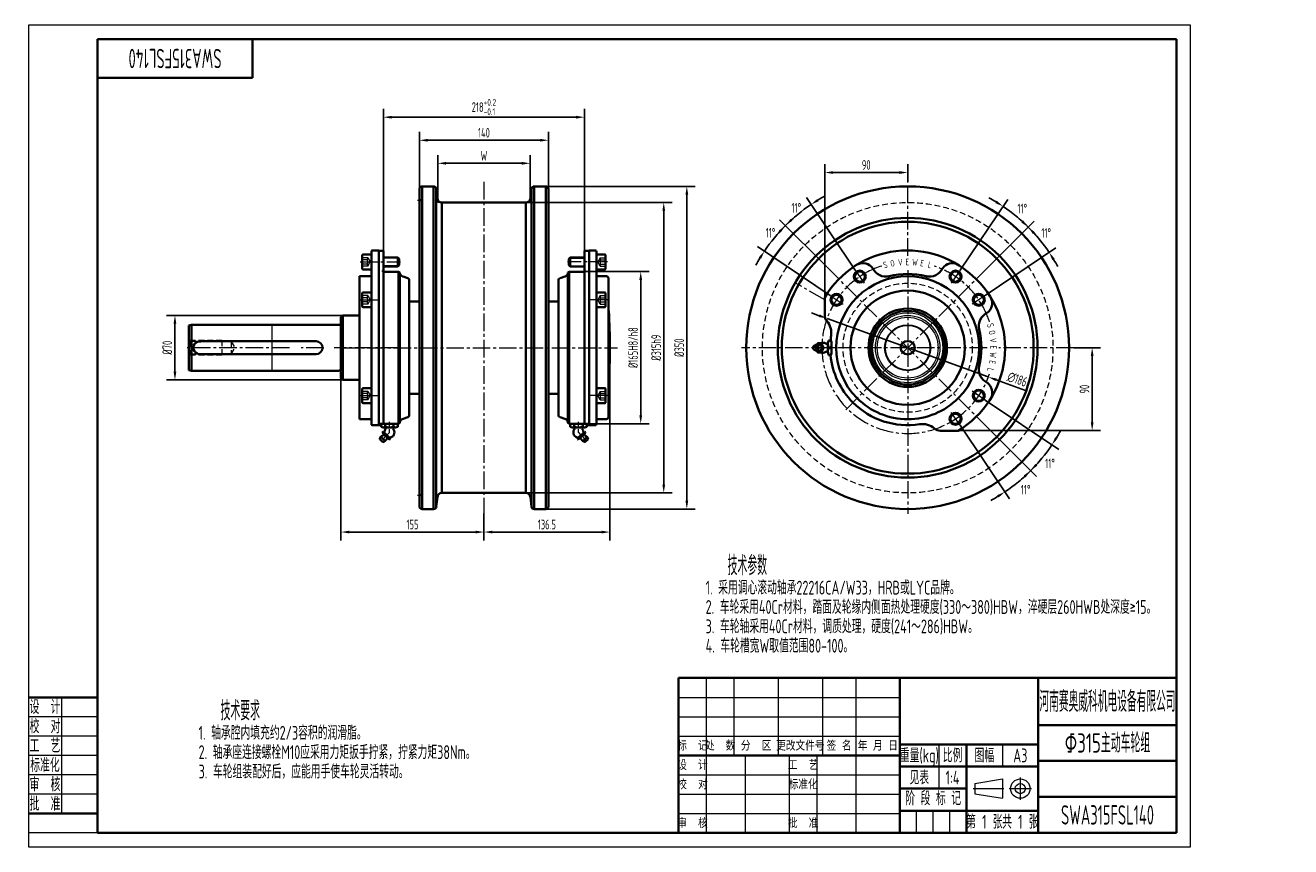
# Model space of a CAD drawing. Header units: millimetres. Extents: x -3 to 1369, y 0 to 891.
import ezdxf
from ezdxf.enums import TextEntityAlignment as Align

# ---------------------------------------------------------------- set-up
doc = ezdxf.new("R2010")
doc.units = ezdxf.units.MM
doc.linetypes.add('CENTER2', pattern=[28.575, 19.05, -3.175, 3.175, -3.175])
doc.linetypes.add('DASHED2', pattern=[9.525, 6.35, -3.175])
doc.layers.get('Defpoints').update_dxf_attribs({"lineweight": 18})
for name, color, linetype, lineweight in [('01.1', 1, 'Continuous', 18), ('01.2', 7, 'Continuous', 35), ('01.T', 3, 'Continuous', 18), ('02.1', 2, 'DASHED2', 18), ('04.1', 4, 'CENTER2', 18)]:
    doc.layers.add(name, color=color, linetype=linetype, lineweight=lineweight)
doc.styles.get("Standard").update_dxf_attribs({"font": 'isocp.shx', "width": 0.707, "bigfont": 'gbcbig.shx'})
doc.dimstyles.new('Tech_3', dxfattribs={"dimscale": 3, "dimtxt": 3.5, "dimasz": 3, "dimexe": 3, "dimexo": 0, "dimgap": 1, "dimtad": 1, "dimdec": 3, "dimdsep": 46, "dimtxsty": 'Standard', "dimcen": 0, "dimclrd": 1, "dimclre": 1, "dimclrt": 3, "dimazin": 2, "dimtfac": 1, "dimtdec": 3, "dimtmove": 0, "dimatfit": 0, "dimfxl": 0, "dimarcsym": 0})
doc.dimstyles.new('Tech_3$2', dxfattribs={"dimscale": 3, "dimtxt": 3.5, "dimasz": 3, "dimexe": 3, "dimexo": 0, "dimgap": 1, "dimtad": 1, "dimtih": 1, "dimtoh": 1, "dimdec": 3, "dimdsep": 46, "dimtxsty": 'Standard', "dimcen": 0, "dimclrd": 1, "dimclre": 1, "dimclrt": 3, "dimazin": 2, "dimtfac": 1, "dimtdec": 3, "dimtmove": 0, "dimatfit": 0, "dimfxl": 0, "dimarcsym": 0})

# ---------------------------------------------------------------- blocks, each defined once
blk = doc.blocks.new('A$C378E2D00')
at = {"layer": '01.1'}
for p, q in [((0, 297), (0, 0)), ((420, 297), (0, 297)), ((420, 0), (420, 297)), ((12, 54), (12, 12)), ((25, 47), (0, 47)), ((25, 40), (0, 40)), ((25, 33), (0, 33)), ((25, 26), (0, 26)), ((25, 19), (0, 19)), ((25, 5), (0, 5)), ((0, 0), (420, 0))]:
    blk.add_line(p, q, dxfattribs=at)
at = {"layer": '01.2'}
for p, q in [((415, 292), (25, 292)), ((25, 292), (25, 5)), ((81, 292), (81, 278)), ((415, 5), (415, 292)), ((81, 278), (25, 278)), ((25, 54), (0, 54)), ((25, 12), (0, 12)), ((25, 5), (415, 5))]:
    blk.add_line(p, q, dxfattribs=at)
at = {"layer": '01.T', "width": 0.707}
for s, p in [('设  计', (6, 50.5)), ('校  对', (6, 43.5)), ('工  艺', (6, 36.5)), ('标准化', (6, 29.5)), ('审  核', (6, 22.5)), ('批  准', (6, 15.5))]:
    blk.add_text(s, height=5, dxfattribs=at).set_placement(p, align=Align.MIDDLE_CENTER)
blk = doc.blocks.new('A$C6AAB7862')
at = {"layer": '01.1'}
for p, q in [((-16.5, 1.83), (-6.5, 3.5)), ((-16.5, 1.83), (-16.5, -1.83)), ((-6.5, 3.5), (-6.5, -3.5)), ((-16.5, -1.83), (-6.5, -3.5))]:
    blk.add_line(p, q, dxfattribs=at)
for radius in [3.5, 1.83]:
    blk.add_circle((0, 0), radius, dxfattribs=at)
at = {"layer": '04.1'}
for p, q in [((-17, 0), (-6, 0)), ((-4, 0), (4, 0)), ((0, 4), (0, -4))]:
    blk.add_line(p, q, dxfattribs=at)
blk = doc.blocks.new('A$C4369553E')
at = {"layer": '01.1'}
for p, q in [((-170, 56), (-170, 28)), ((-160, 56), (-160, 28)), ((-144, 56), (-144, 28)), ((-128, 56), (-128, 28)), ((-116, 56), (-116, 0)), ((-180, 49), (-100, 49)), ((-180, 42), (-100, 42)), ((-180, 35), (-100, 35)), ((-170, 28), (-170, 0)), ((-156, 28), (-156, 0)), ((-140, 28), (-140, 0)), ((-130, 28), (-130, 0)), ((-86, 32), (-86, 16)), ((-63, 32), (-63, 24)), ((-180, 21), (-100, 21)), ((-180, 14), (-100, 14)), ((-180, 7), (-100, 7)), ((-94, 0), (-94, 8)), ((-88, 0), (-88, 8)), ((-82, 0), (-82, 8))]:
    blk.add_line(p, q, dxfattribs=at)
at = {"layer": '01.2'}
for p, q in [((-180, 56), (-180, 0)), ((-180, 56), (0, 56)), ((-100, 0), (-100, 56)), ((-50, 0), (-50, 56)), ((0, 56), (0, 0)), ((-50, 39), (0, 39)), ((-180, 28), (-100, 28)), ((-100, 32), (-50, 32)), ((-76, 0), (-76, 32)), ((-100, 24), (-50, 24)), ((-50, 26), (0, 26)), ((-100, 16), (-76, 16)), ((-50, 13), (0, 13)), ((-100, 8), (-50, 8)), ((-180, 0), (0, 0))]:
    blk.add_line(p, q, dxfattribs=at)
blk.add_blockref('A$C6AAB7862', (-56.5, 16), dxfattribs=at)
at = {"layer": '01.T'}
for s, height, width, p in [('河南赛奥威科机电设备有限公司', 7.5, 0.625, (-25, 47.5)), ('重量(kg)', 5, 0.707, (-93, 28)), ('比例', 5, 0.707, (-81, 28)), ('图幅', 5, 0.707, (-69.5, 28)), ('A3', 5, 0.707, (-56.5, 28)), ('阶 段 标 记', 5, 0.707, (-88, 12.5)), ('第   张', 5, 0.707, (-69.5, 4)), ('共   张', 5, 0.707, (-56.5, 4))]:
    blk.add_text(s, height=height, dxfattribs=dict(at, width=width)).set_placement(p, align=Align.MIDDLE_CENTER)
for s, p in [('标  记', (-175, 31.5)), ('处  数', (-165, 31.5)), ('分  区', (-152, 31.5)), ('更改文件号', (-136, 31.5)), ('签 名', (-122, 31.5)), ('年 月 日', (-108, 31.5)), ('设  计', (-175, 24.5)), ('工  艺', (-135, 24.5)), ('校  对', (-175, 17.5)), ('标准化', (-135, 17.5)), ('审  核', (-175, 3.5)), ('批  准', (-135, 3.5))]:
    blk.add_text(s, height=3.5, dxfattribs=at).set_placement(p, align=Align.MIDDLE_CENTER)
blk = doc.blocks.new('*D116')
at = {"layer": '01.1', "color": 1, "lineweight": -2}
for p, q in [((423.9, 713.3), (423.9, 775.3)), ((563.9, 713.3), (563.9, 775.3)), ((432.9, 766.3), (554.9, 766.3))]:
    blk.add_line(p, q, dxfattribs=at)
at = {"layer": '01.1', "color": 1}
for points in [[(432.9, 767.8), (432.9, 764.8), (423.9, 766.3)], [(554.9, 767.8), (554.9, 764.8), (563.9, 766.3)]]:
    blk.add_solid(points, dxfattribs=at)
at = {"layer": 'Defpoints', "color": 0}
for p in [(563.9, 766.3), (423.9, 713.3), (563.9, 713.3)]:
    blk.add_point(p, dxfattribs=at)
at = {"layer": '01.1', "color": 3, "insert": (493.9, 774.5), "char_height": 10.5, "attachment_point": 5}
blk.add_mtext('140', dxfattribs=at)
blk = doc.blocks.new('*D117')
at = {"layer": '01.1', "color": 1, "lineweight": -2}
for p, q in [((443.9, 698.8), (443.9, 750.3)), ((534.9, 741.3), (452.9, 741.3)), ((543.9, 698.8), (543.9, 750.3))]:
    blk.add_line(p, q, dxfattribs=at)
at = {"layer": '01.1', "color": 1}
for points in [[(452.9, 742.8), (452.9, 739.8), (443.9, 741.3)], [(534.9, 742.8), (534.9, 739.8), (543.9, 741.3)]]:
    blk.add_solid(points, dxfattribs=at)
at = {"layer": 'Defpoints', "color": 0}
for p in [(443.9, 741.3), (443.9, 698.8), (543.9, 698.8)]:
    blk.add_point(p, dxfattribs=at)
at = {"layer": '01.1', "color": 3, "insert": (493.9, 749.5), "char_height": 10.5, "attachment_point": 5}
blk.add_mtext('W', dxfattribs=at)
blk = doc.blocks.new('*D118')
at = {"layer": '01.1', "color": 1, "lineweight": -2}
for p, q in [((536.9, 698.8), (697.9, 698.8)), ((688.9, 689.8), (688.9, 392.8)), ((536.9, 383.8), (697.9, 383.8))]:
    blk.add_line(p, q, dxfattribs=at)
at = {"layer": '01.1', "color": 1}
for points in [[(687.4, 689.8), (690.4, 689.8), (688.9, 698.8)], [(687.4, 392.8), (690.4, 392.8), (688.9, 383.8)]]:
    blk.add_solid(points, dxfattribs=at)
at = {"layer": 'Defpoints', "color": 0}
for p in [(536.9, 698.8), (536.9, 383.8), (688.9, 383.8)]:
    blk.add_point(p, dxfattribs=at)
at = {"layer": '01.1', "color": 3, "insert": (680.6, 541.3), "char_height": 10.5, "attachment_point": 5, "rotation": 90}
blk.add_mtext('%%c315h9', dxfattribs=at)
blk = doc.blocks.new('*D119')
at = {"layer": '01.1', "color": 1, "lineweight": -2}
for p, q in [((555.9, 716.3), (722.9, 716.3)), ((713.9, 375.3), (713.9, 707.3)), ((558.4, 366.3), (722.9, 366.3))]:
    blk.add_line(p, q, dxfattribs=at)
at = {"layer": '01.1', "color": 1}
for points in [[(712.4, 707.3), (715.4, 707.3), (713.9, 716.3)], [(712.4, 375.3), (715.4, 375.3), (713.9, 366.3)]]:
    blk.add_solid(points, dxfattribs=at)
at = {"layer": 'Defpoints', "color": 0}
for p in [(555.9, 716.3), (713.9, 716.3), (558.4, 366.3)]:
    blk.add_point(p, dxfattribs=at)
at = {"layer": '01.1', "color": 3, "insert": (705.6, 541.3), "char_height": 10.5, "attachment_point": 5, "rotation": 90}
blk.add_mtext('%%c350', dxfattribs=at)
blk = doc.blocks.new('*D120')
at = {"layer": '01.1', "color": 1, "lineweight": -2}
for p, q in [((384.9, 646.3), (384.9, 800.3)), ((602.9, 646.3), (602.9, 800.3)), ((593.9, 791.3), (393.9, 791.3))]:
    blk.add_line(p, q, dxfattribs=at)
at = {"layer": '01.1', "color": 1}
for points in [[(393.9, 792.8), (393.9, 789.8), (384.9, 791.3)], [(593.9, 792.8), (593.9, 789.8), (602.9, 791.3)]]:
    blk.add_solid(points, dxfattribs=at)
at = {"layer": 'Defpoints', "color": 0}
for p in [(384.9, 791.3), (384.9, 646.3), (602.9, 646.3)]:
    blk.add_point(p, dxfattribs=at)
at = {"layer": '01.1', "color": 3, "insert": (493.9, 802.3), "char_height": 10.5, "attachment_point": 5}
blk.add_mtext('\\A1;218{\\H0.7x;\\S+0.2^ -0.1;}', dxfattribs=at)
blk = doc.blocks.new('*D121')
at = {"layer": '01.1', "color": 1, "lineweight": -2}
for p, q in [((338.9, 508.3), (338.9, 332.3)), ((493.9, 361.3), (493.9, 332.3)), ((347.9, 341.3), (484.9, 341.3))]:
    blk.add_line(p, q, dxfattribs=at)
at = {"layer": '01.1', "color": 1}
for points in [[(347.9, 342.8), (347.9, 339.8), (338.9, 341.3)], [(484.9, 342.8), (484.9, 339.8), (493.9, 341.3)]]:
    blk.add_solid(points, dxfattribs=at)
at = {"layer": 'Defpoints', "color": 0}
for p in [(338.9, 508.3), (493.9, 361.3), (493.9, 341.3)]:
    blk.add_point(p, dxfattribs=at)
at = {"layer": '01.1', "color": 3, "insert": (416.4, 349.5), "char_height": 10.5, "attachment_point": 5}
blk.add_mtext('155', dxfattribs=at)
blk = doc.blocks.new('*D122')
at = {"layer": '01.1', "color": 1, "lineweight": -2}
for p, q in [((630.4, 541.3), (630.4, 332.3)), ((493.9, 361.3), (493.9, 332.3)), ((502.9, 341.3), (621.4, 341.3))]:
    blk.add_line(p, q, dxfattribs=at)
at = {"layer": '01.1', "color": 1}
for points in [[(502.9, 342.8), (502.9, 339.8), (493.9, 341.3)], [(621.4, 342.8), (621.4, 339.8), (630.4, 341.3)]]:
    blk.add_solid(points, dxfattribs=at)
at = {"layer": 'Defpoints', "color": 0}
for p in [(630.4, 541.3), (493.9, 361.3), (630.4, 341.3)]:
    blk.add_point(p, dxfattribs=at)
at = {"layer": '01.1', "color": 3, "insert": (562.1, 349.5), "char_height": 10.5, "attachment_point": 5}
blk.add_mtext('136.5', dxfattribs=at)
blk = doc.blocks.new('*D123')
at = {"layer": '01.1', "color": 1, "lineweight": -2}
for p, q in [((1041, 628.9), (1090.5, 678.4)), ((1037.5, 598), (1114.1, 649.7))]:
    blk.add_line(p, q, dxfattribs=at)
for start, end in [(47.7889, 50.5778), (34, 45), (28.4222, 31.2111)]:
    blk.add_arc((953.4, 541.3), 184.9, start, end, dxfattribs=at)
at = {"layer": '01.1', "color": 1}
for points in [[(1078.6, 679.3), (1076.6, 677.1), (1084.1, 672)], [(1110.2, 636.3), (1112.8, 637.9), (1106.7, 644.7)]]:
    blk.add_solid(points, dxfattribs=at)
at = {"layer": 'Defpoints', "color": 0}
for p in [(1099.7, 654.2), (1041, 628.9), (1037.5, 598), (1023.4, 588.5), (865.7, 453.6)]:
    blk.add_point(p, dxfattribs=at)
at = {"layer": '01.1', "color": 3, "insert": (1103.5, 665.7), "char_height": 10.5, "attachment_point": 5}
blk.add_mtext('11°', dxfattribs=at)
blk = doc.blocks.new('*D124')
at = {"layer": '01.1', "color": 1, "lineweight": -2}
for p, q in [((1010.1, 625.4), (1061.8, 702)), ((1041, 628.9), (1090.5, 678.4))]:
    blk.add_line(p, q, dxfattribs=at)
for start, end in [(58.7889, 61.5778), (45, 56), (39.4222, 42.2111)]:
    blk.add_arc((953.4, 541.3), 184.9, start, end, dxfattribs=at)
at = {"layer": '01.1', "color": 1}
for points in [[(1050, 700.7), (1048.4, 698.1), (1056.8, 694.6)], [(1089.2, 664.5), (1091.4, 666.5), (1084.1, 672)]]:
    blk.add_solid(points, dxfattribs=at)
at = {"layer": 'Defpoints', "color": 0}
for p in [(1075.5, 680.1), (1010.1, 625.4), (1041, 628.9), (1000.6, 611.3), (865.7, 453.6)]:
    blk.add_point(p, dxfattribs=at)
at = {"layer": '01.1', "color": 3, "insert": (1077.6, 692.2), "char_height": 10.5, "attachment_point": 5}
blk.add_mtext('11°', dxfattribs=at)
blk = doc.blocks.new('*D125')
at = {"layer": '01.1', "color": 1, "lineweight": -2}
for p, q in [((1037.5, 484.5), (1117.2, 430.8)), ((1041, 453.6), (1093.1, 401.5))]:
    blk.add_line(p, q, dxfattribs=at)
for start, end in [(328.7345, 331.469), (315, 326), (309.531, 312.2655)]:
    blk.add_arc((953.4, 541.3), 188.6, start, end, dxfattribs=at)
at = {"layer": '01.1', "color": 1}
for points in [[(1115.8, 442.6), (1113.3, 444.2), (1109.7, 435.8)], [(1079.2, 402.8), (1081.2, 400.6), (1086.7, 407.9)]]:
    blk.add_solid(points, dxfattribs=at)
at = {"layer": 'Defpoints', "color": 0}
for p in [(865.7, 628.9), (1023.4, 494), (1037.5, 484.5), (1041, 453.6), (1095, 416.7)]:
    blk.add_point(p, dxfattribs=at)
at = {"layer": '01.1', "color": 3, "insert": (1107.7, 415.8), "char_height": 10.5, "attachment_point": 5}
blk.add_mtext('11°', dxfattribs=at)
blk = doc.blocks.new('*D126')
at = {"layer": '01.1', "color": 1, "lineweight": -2}
for p, q in [((1010.1, 457.1), (1063.8, 377.4)), ((1041, 453.6), (1093.1, 401.5))]:
    blk.add_line(p, q, dxfattribs=at)
for start, end in [(317.7345, 320.469), (304, 315), (298.531, 301.2655)]:
    blk.add_arc((953.4, 541.3), 188.6, start, end, dxfattribs=at)
at = {"layer": '01.1', "color": 1}
for points in [[(1094, 413.4), (1091.8, 415.4), (1086.7, 407.9)], [(1050.4, 381.3), (1052, 378.8), (1058.8, 384.9)]]:
    blk.add_solid(points, dxfattribs=at)
at = {"layer": 'Defpoints', "color": 0}
for p in [(865.7, 628.9), (1000.6, 471.2), (1010.1, 457.1), (1041, 453.6), (1068.6, 392)]:
    blk.add_point(p, dxfattribs=at)
at = {"layer": '01.1', "color": 3, "insert": (1081.3, 387.3), "char_height": 10.5, "attachment_point": 5}
blk.add_mtext('11°', dxfattribs=at)
blk = doc.blocks.new('*D127')
at = {"layer": '01.1', "color": 1, "lineweight": -2}
for p, q in [((896.6, 625.4), (843.5, 704.1)), ((865.7, 628.9), (814.5, 680.1))]:
    blk.add_line(p, q, dxfattribs=at)
for start, end in [(118.4957, 121.2478), (124, 135), (137.7522, 140.5043)]:
    blk.add_arc((953.4, 541.3), 187.4, start, end, dxfattribs=at)
at = {"layer": '01.1', "color": 1}
for points in [[(857, 700.2), (855.3, 702.7), (848.6, 696.6)], [(813.6, 668.3), (815.7, 666.2), (820.9, 673.8)]]:
    blk.add_solid(points, dxfattribs=at)
at = {"layer": 'Defpoints', "color": 0}
for p in [(829.6, 682), (865.7, 628.9), (896.6, 625.4), (906.1, 611.3), (1041, 453.6)]:
    blk.add_point(p, dxfattribs=at)
at = {"layer": '01.1', "color": 3, "insert": (832.6, 693), "char_height": 10.5, "attachment_point": 5}
blk.add_mtext('11°', dxfattribs=at)
blk = doc.blocks.new('*D128')
at = {"layer": '01.1', "color": 1, "lineweight": -2}
for p, q in [((865.7, 628.9), (814.5, 680.1)), ((869.2, 598), (790.5, 651.1))]:
    blk.add_line(p, q, dxfattribs=at)
for start, end in [(135, 146), (129.4957, 132.2478), (148.7522, 151.5043)]:
    blk.add_arc((953.4, 541.3), 187.4, start, end, dxfattribs=at)
at = {"layer": '01.1', "color": 1}
for points in [[(828.4, 678.9), (826.3, 681), (820.9, 673.8)], [(791.9, 639.3), (794.4, 637.6), (798, 646)]]:
    blk.add_solid(points, dxfattribs=at)
at = {"layer": 'Defpoints', "color": 0}
for p in [(805, 655.8), (865.7, 628.9), (869.2, 598), (883.3, 588.5), (1041, 453.6)]:
    blk.add_point(p, dxfattribs=at)
at = {"layer": '01.1', "color": 3, "insert": (804.6, 665.9), "char_height": 10.5, "attachment_point": 5}
blk.add_mtext('11°', dxfattribs=at)
blk = doc.blocks.new('*D129')
at = {"layer": '01.1', "color": 1, "lineweight": -2}
for p, q in [((857.5, 576), (849, 579.1)), ((865.9, 573), (1040.8, 509.5)), ((1049.2, 506.5), (1081.1, 494.9))]:
    blk.add_line(p, q, dxfattribs=at)
at = {"layer": '01.1', "color": 1}
for points in [[(858, 577.4), (857, 574.6), (865.9, 573)], [(1049.8, 507.9), (1048.7, 505.1), (1040.8, 509.5)]]:
    blk.add_solid(points, dxfattribs=at)
at = {"layer": 'Defpoints', "color": 0}
for p in [(865.9, 573), (1040.8, 509.5)]:
    blk.add_point(p, dxfattribs=at)
at = {"layer": '01.1', "color": 3, "insert": (1072.2, 506.9), "char_height": 10.5, "attachment_point": 5, "rotation": 340.0605}
blk.add_mtext('∅186', dxfattribs=at)
blk = doc.blocks.new('A$C768E7053')
at = {"layer": '01.1'}
for p, q in [((-50.5, 162), (-50, 157.5)), ((-45.5, 157.5), (-50, 157.5)), ((45.5, 157.5), (50, 157.5)), ((50.5, 162), (50, 157.5)), ((-92.7, 97.2), (-109, 97.2)), ((92.7, 97.2), (109, 97.2)), ((-92.7, 88.8), (-109, 88.8)), ((92.7, 88.8), (109, 88.8)), ((-230, 25), (-230, -25))]:
    blk.add_line(p, q, dxfattribs=at)
at = {"layer": '01.2'}
for p, q in [((-70, 172), (-70, -172)), ((-54.5, 175), (-67, 175)), ((-67, 175), (-67, -175)), ((-54.5, 175), (-54.5, -175)), ((-50.5, 162), (-51.6, 172.3)), ((-51.6, 172.3), (-51.6, -172.3)), ((50.5, 162), (51.6, 172.3)), ((51.6, 172.3), (51.6, -172.3)), ((54.5, 175), (67, 175)), ((54.5, 175), (54.5, -175)), ((67, 175), (67, -175)), ((70, -172), (70, 172)), ((-68.5, 160), (-70, 160.9)), ((-68.5, 160), (-70, 159.1)), ((45.5, 157.5), (-45.5, 157.5)), ((-45.5, 157.5), (-45.5, -157.5)), ((45.5, 157.5), (45.5, -157.5)), ((-132, 100), (-132, 86)), ((-131, 101), (-122, 101)), ((-122, 104.5), (-122, -83)), ((-122, 101), (-122, 85)), ((-114, 105.5), (-121, 105.5)), ((-114, -84), (-114, 105.5)), ((-109, 105), (-113.5, 105)), ((-109, 105), (-109, -82.5)), ((-109, 98), (-93.5, 98)), ((-92, 96.5), (-93.5, 98)), ((-93.5, 98), (-93.5, 88)), ((-92, 96.5), (-92, 89.5)), ((92, 96.5), (93.5, 98)), ((92, 96.5), (92, 89.5)), ((93.5, 98), (93.5, 88)), ((109, 98), (93.5, 98)), ((109, 105), (109, -82.5)), ((109, 105), (113.5, 105)), ((114, 105.5), (121, 105.5)), ((114, 105.5), (114, -84)), ((122, 104.5), (122, -83)), ((131, 101), (122, 101)), ((122, 101), (122, 85)), ((132, 100), (132, 86)), ((-131, 85), (-122, 85)), ((-109.7, 83.7), (-109, 84.9)), ((-109, 88), (-93.5, 88)), ((-92.5, 82.5), (-109, 82.5)), ((-93.5, 88), (-92, 89.5)), ((-92.5, 82.5), (-91, 81.6)), ((-92.5, 82.5), (-92.5, -82.5)), ((92.5, 82.5), (91, 81.6)), ((93.5, 88), (92, 89.5)), ((92.5, 82.5), (109, 82.5)), ((92.5, 82.5), (92.5, -82.5)), ((109, 88), (93.5, 88)), ((109.7, 83.7), (109, 84.9)), ((131, 85), (122, 85)), ((-135, -77.5), (-135, 77.5)), ((-123, 77.5), (-135, 77.5)), ((-91, 81.6), (-91, -81.6)), ((-82.5, 75.4), (-87.6, 77.1)), ((-81, 73.5), (-81, -73.5)), ((81, 73.5), (81, -73.5)), ((81, 73.5), (81, -73.5)), ((82.5, 75.4), (87.6, 77.1)), ((91, 81.6), (91, -81.6)), ((123, 77.5), (133, 77.5)), ((135, -75.5), (135, 75.5)), ((-132, 59), (-132, 45)), ((-131, 60), (-122, 60)), ((-122, 60), (-122, 44)), ((122, 60), (122, 44)), ((131, 60), (122, 60)), ((132, 59), (132, 45)), ((-131, 44), (-122, 44)), ((-81, 50), (-70, 50)), ((81, 50), (70, 50)), ((131, 44), (122, 44)), ((-155, 33), (-153, 35)), ((-155, 33), (-155, 26.8)), ((-153, 35), (-153, -35)), ((-135, 35), (-153, 35)), ((135, 40), (135.5, 40)), ((-317, 25), (-320, 24.2)), ((-320, 24.2), (-320, -24.2)), ((-157.5, 25), (-317, 25)), ((-317, 25), (-317, -25)), ((-157.5, 25), (-156.5, 24.7)), ((-155.4, 24.7), (-156.3, 24.7)), ((-155, 26.8), (-154.8, 25.4)), ((-155, 24.9), (-155, -24.9)), ((-154.8, 25.4), (-154.8, 25.3)), ((-308, 7), (-182, 7)), ((-308, -7), (-182, -7)), ((-317, -25), (-320, -24.2)), ((-157.5, -25), (-317, -25)), ((-157.5, -25), (-156.5, -24.7)), ((-155.4, -24.7), (-156.3, -24.7)), ((-155, -26.8), (-154.8, -25.4)), ((-155, -26.8), (-155, -33)), ((-154.8, -25.4), (-154.8, -25.3)), ((-153, -35), (-155, -33)), ((-135, -35), (-153, -35)), ((135, -40), (135.5, -40)), ((-132, -45), (-132, -59)), ((-131, -44), (-122, -44)), ((-122, -44), (-122, -60)), ((-81, -50), (-70, -50)), ((81, -50), (70, -50)), ((131, -44), (122, -44)), ((122, -44), (122, -60)), ((132, -45), (132, -59)), ((-131, -60), (-122, -60)), ((131, -60), (122, -60)), ((-123, -77.5), (-135, -77.5)), ((-92.5, -82.5), (-91, -81.6)), ((-82.5, -75.4), (-87.6, -77.1)), ((82.5, -75.4), (87.6, -77.1)), ((92.5, -82.5), (91, -81.6)), ((123, -77.5), (133, -77.5)), ((-112.5, -84), (-121, -84)), ((-112.5, -84), (-112.5, -83)), ((-92.5, -82.5), (-112, -82.5)), ((-109.3, -82.5), (-111.5, -83.1)), ((-111.5, -85.9), (-111.5, -83.1)), ((-109.3, -86.5), (-111.5, -85.9)), ((-109.6, -91.1), (-110.2, -91.6)), ((-109.4, -92.9), (-110.2, -91.6)), ((-108.4, -91.8), (-109.6, -91.1)), ((-109.4, -92.9), (-103.4, -98.9)), ((-95.7, -82.5), (-109.3, -82.5)), ((-95.7, -86.5), (-109.3, -86.5)), ((-108.4, -91.8), (-102.3, -97.9)), ((-107.7, -93.1), (-108.1, -93.5)), ((-107.1, -83.2), (-107.1, -85.8)), ((-97.9, -85.8), (-97.9, -83.2)), ((-95.7, -82.5), (-93.5, -83.1)), ((-95.7, -86.5), (-93.5, -85.9)), ((-93.5, -85.9), (-93.5, -83.1)), ((92.5, -82.5), (112, -82.5)), ((95.7, -82.5), (93.5, -83.1)), ((93.5, -85.9), (93.5, -83.1)), ((95.7, -86.5), (93.5, -85.9)), ((95.7, -82.5), (109.3, -82.5)), ((95.7, -86.5), (109.3, -86.5)), ((97.9, -85.8), (97.9, -83.2)), ((108.4, -91.8), (102.3, -97.9)), ((109.4, -92.9), (103.4, -98.9)), ((107.1, -83.2), (107.1, -85.8)), ((107.7, -93.1), (108.1, -93.5)), ((108.4, -91.8), (109.6, -91.1)), ((109.3, -82.5), (111.5, -83.1)), ((109.3, -86.5), (111.5, -85.9)), ((109.4, -92.9), (110.2, -91.6)), ((109.6, -91.1), (110.2, -91.6)), ((111.5, -85.9), (111.5, -83.1)), ((112.5, -84), (112.5, -83)), ((112.5, -84), (121, -84)), ((-113, -99.1), (-112.7, -98.1)), ((-109.6, -102.5), (-113, -99.1)), ((-107.2, -101.4), (-111.9, -96.7)), ((-109.6, -102.5), (-108.6, -102.2)), ((-103.6, -97.2), (-104, -97.6)), ((-103.4, -98.9), (-102.1, -99.7)), ((-102.3, -97.9), (-101.6, -99.1)), ((-101.6, -99.1), (-102.1, -99.7)), ((102.3, -97.9), (101.6, -99.1)), ((101.6, -99.1), (102.1, -99.7)), ((103.4, -98.9), (102.1, -99.7)), ((103.6, -97.2), (104, -97.6)), ((107.2, -101.4), (111.9, -96.7)), ((109.6, -102.5), (108.6, -102.2)), ((109.6, -102.5), (113, -99.1)), ((113, -99.1), (112.7, -98.1)), ((-68.5, -160), (-70, -159.1)), ((-68.5, -160), (-70, -160.9)), ((-50.5, -162), (-51.6, -172.3)), ((45.5, -157.5), (-45.5, -157.5)), ((50.5, -162), (51.6, -172.3)), ((-54.5, -175), (-67, -175)), ((54.5, -175), (67, -175))]:
    blk.add_line(p, q, dxfattribs=at)
for centre, radius, start, end in [((-67, 172), 3, 90, 180), ((-54.5, 172), 3, 6, 90), ((54.5, 172), 3, 90, 174), ((67, 172), 3, 0, 90), ((-45.5, 162.5), 5, 186, 270), ((45.5, 162.5), 5, 270, 354), ((-131, 100), 1, 90, 180), ((-121, 104.5), 1, 90, 180), ((-113.5, 105.5), 0.5, 180, 270), ((113.5, 105.5), 0.5, 270, 0), ((121, 104.5), 1, 0, 90), ((131, 100), 1, 0, 90), ((-131, 86), 1, 180, 270), ((-109, 83.3), 0.8, 150, 270), ((109, 83.3), 0.8, 270, 30), ((131, 86), 1, 270, 0), ((-123, 78.5), 1, 270, 0), ((-85.6, 82.5), 5.84, 201.7922, 249.3693), ((-83, 73.5), 2, 0, 75), ((83, 73.5), 2, 105, 180), ((85.6, 82.5), 5.84, 290.6307, 338.2078), ((123, 78.5), 1, 180, 270), ((133, 75.5), 2, 0, 90), ((-131, 59), 1, 90, 180), ((131, 59), 1, 0, 90), ((-131, 45), 1, 180, 270), ((131, 45), 1, 270, 0), ((-664, 0), 800.5, 357.1358, 2.8642), ((-156.3, 25.3), 0.6, 255, 270), ((-155.4, 25.3), 0.6, 270, 0), ((-308, 0), 7, 81.1947, 278.8053), ((-182, 0), 7, 270, 90), ((-156.3, -25.3), 0.6, 90, 105), ((-155.4, -25.3), 0.6, 360, 90), ((-131, -45), 1, 90, 180), ((131, -45), 1, 0, 90), ((-131, -59), 1, 180, 270), ((131, -59), 1, 270, 0), ((-123, -78.5), 1, 0, 90), ((-85.6, -82.5), 5.84, 110.6307, 158.2078), ((-83, -73.5), 2, 285, 360), ((83, -73.5), 2, 180, 255), ((85.6, -82.5), 5.84, 21.7922, 69.3693), ((123, -78.5), 1, 90, 180), ((133, -75.5), 2, 270, 0), ((-121, -83), 1, 180, 270), ((-112, -83), 0.5, 90, 180), ((-113.2, -91.4), 5.17, 295.2197, 332.964), ((-107.8, -91.2), 2.31, 225, 262.4044), ((-109.3, -86.2), 3.66, 53.2387, 90), ((-109.3, -82.8), 3.66, 270, 306.7613), ((-110, -93.4), 2.31, 7.5956, 45), ((-108.2, -88), 1.5, 325.1501, 90), ((-100, -89.5), 9, 206.2917, 243.7083), ((-102.5, -92), 5.5, 145.1501, 181.6582), ((-111.7, -101.2), 9, 26.2917, 63.7083), ((-102.5, -97.5), 15, 72.0661, 107.9339), ((-102.5, -71.5), 15, 252.0661, 287.9339), ((-102.5, -92), 5.5, 268.3418, 34.8499), ((-96.8, -88), 1.5, 90, 214.8499), ((-95.7, -86.2), 3.66, 90, 126.7613), ((-95.7, -82.8), 3.66, 233.2387, 270), ((95.7, -86.2), 3.66, 53.2387, 90), ((95.7, -82.8), 3.66, 270, 306.7613), ((96.8, -88), 1.5, 325.1501, 90), ((102.5, -92), 5.5, 145.1501, 271.6582), ((102.5, -97.5), 15, 72.0661, 107.9339), ((102.5, -71.5), 15, 252.0661, 287.9339), ((111.7, -101.2), 9, 116.2917, 153.7083), ((100, -89.5), 9, 296.2917, 333.7083), ((108.2, -88), 1.5, 90, 214.8499), ((102.5, -92), 5.5, 358.3418, 34.8499), ((109.3, -86.2), 3.66, 90, 126.7613), ((109.3, -82.8), 3.66, 233.2387, 270), ((110, -93.4), 2.31, 135, 172.4044), ((107.8, -91.2), 2.31, 277.5956, 315), ((113.2, -91.4), 5.17, 207.036, 244.7803), ((112, -83), 0.5, 0, 90), ((121, -83), 1, 270, 0), ((-109.5, -99), 3.3, 115.2197, 162.5), ((-109.5, -99), 3.3, 287.5, 334.7803), ((-101.9, -102.7), 5.17, 117.036, 154.7803), ((-101.7, -97.3), 2.31, 187.5956, 225), ((-103.9, -99.5), 2.31, 45, 82.4044), ((103.9, -99.5), 2.31, 97.5956, 135), ((101.7, -97.3), 2.31, 315, 352.4044), ((101.9, -102.7), 5.17, 25.2197, 62.964), ((109.5, -99), 3.3, 205.2197, 252.5), ((109.5, -99), 3.3, 17.5, 64.7803), ((-45.5, -162.5), 5, 90, 174), ((45.5, -162.5), 5, 6, 90), ((-67, -172), 3, 180, 270), ((-54.5, -172), 3, 270, 354), ((54.5, -172), 3, 186, 270), ((67, -172), 3, 270, 360)]:
    blk.add_arc(centre, radius, start, end, dxfattribs=at)
at = {"layer": '02.1'}
for p, q in [((-126, 97.6), (-132, 97.6)), ((-126, 97.6), (-123.4, 93)), ((126, 97.6), (123.4, 93)), ((126, 97.6), (132, 97.6)), ((-126.2, 95.3), (-132, 95.3)), ((-126.2, 90.7), (-132, 90.7)), ((-126, 88.4), (-132, 88.4)), ((-126, 88.4), (-123.4, 93)), ((126, 88.4), (123.4, 93)), ((126, 88.4), (132, 88.4)), ((126.2, 95.3), (132, 95.3)), ((126.2, 90.7), (132, 90.7)), ((-126, 56.6), (-132, 56.6)), ((-126, 56.6), (-123.4, 52)), ((126, 56.6), (123.4, 52)), ((126, 56.6), (132, 56.6)), ((-126.2, 54.3), (-132, 54.3)), ((-126.2, 49.7), (-132, 49.7)), ((-126, 47.4), (-132, 47.4)), ((-126, 47.4), (-123.4, 52)), ((126, 47.4), (123.4, 52)), ((126, 47.4), (132, 47.4)), ((126.2, 54.3), (132, 54.3)), ((126.2, 49.7), (132, 49.7)), ((-318.5, 6.9), (-320, 8.4)), ((-284, 8), (-319.6, 8)), ((-318.5, 6.9), (-318.5, -6.9)), ((-274, 6.9), (-318.5, 6.9)), ((-284, 8), (-284, -8)), ((-274, 6.9), (-270, 0)), ((-274, 6.9), (-274, -6.9)), ((-274, -6.9), (-270, 0)), ((-318.5, -6.9), (-320, -8.4)), ((-284, -8), (-319.6, -8)), ((-274, -6.9), (-318.5, -6.9)), ((-126, -47.4), (-132, -47.4)), ((-126.2, -49.7), (-132, -49.7)), ((-126.2, -54.3), (-132, -54.3)), ((-126, -47.4), (-123.4, -52)), ((-126, -56.6), (-123.4, -52)), ((126, -47.4), (123.4, -52)), ((126, -56.6), (123.4, -52)), ((126, -47.4), (132, -47.4)), ((126.2, -49.7), (132, -49.7)), ((126.2, -54.3), (132, -54.3)), ((-126, -56.6), (-132, -56.6)), ((126, -56.6), (132, -56.6))]:
    blk.add_line(p, q, dxfattribs=at)
for centre, start, end in [((-141, 97.6), 351.2282, 360), ((141, 97.6), 180, 188.7718), ((-141, 93), 351.2282, 8.7718), ((-141, 88.4), 0, 8.7718), ((141, 93), 171.2282, 188.7718), ((141, 88.4), 171.2282, 180), ((-141, 56.6), 351.2282, 360), ((141, 56.6), 180, 188.7718), ((-141, 52), 351.2282, 8.7718), ((-141, 47.4), 0, 8.7718), ((141, 52), 171.2282, 188.7718), ((141, 47.4), 171.2282, 180), ((-141, -47.4), 351.2282, 360), ((-141, -52), 351.2282, 8.7718), ((-141, -56.6), 0, 8.7718), ((141, -47.4), 180, 188.7718), ((141, -52), 171.2282, 188.7718), ((141, -56.6), 171.2282, 180)]:
    blk.add_arc(centre, 15, start, end, dxfattribs=at)
at = {"layer": '04.1'}
for p, q in [((0, 180), (0, -180)), ((-72, 160), (-66.5, 160)), ((-134, 93), (-90.5, 93)), ((134, 93), (90.5, 93)), ((-134, 52), (-112, 52)), ((134, 52), (112, 52)), ((-173.7, 0), (-198.1, 0)), ((-92.3, 0), (-162.3, 0)), ((-155, 0), (145, 0)), ((-210.8, 0), (-325, 0)), ((-134, -52), (-112, -52)), ((134, -52), (112, -52)), ((-72, -160), (-66.5, -160))]:
    blk.add_line(p, q, dxfattribs=at)
at = {"layer": '04.1', "ltscale": 0.2}
for p, q in [((-102.5, -92), (-102.5, -80.5)), ((102.5, -92), (102.5, -80.5)), ((-102.5, -92), (-112, -101.5)), ((102.5, -92), (112, -101.5))]:
    blk.add_line(p, q, dxfattribs=at)
blk = doc.blocks.new('A$C47130CD4')
at = {"layer": '01.2'}
for p, q in [((-90, 35.5), (-90, 54.6)), ((-97.9, 4.7), (-98.5, 3.2)), ((-94.3, 5), (-97.5, 5)), ((-94.3, 5), (-93.8, 5)), ((-93.5, 4.9), (-93.9, 4.8)), ((-91.7, 0.2), (-93.9, 4.7)), ((-91.1, 0.2), (-93.3, 4.7)), ((-86.5, 5), (-86.5, -5)), ((-83.3, 8), (-85.7, 8)), ((-82.5, 5), (-82.5, -5)), ((-98.5, -3.2), (-97.9, -4.8)), ((-97.5, -5), (-94.3, -5)), ((-94.3, -5), (-93.8, -5)), ((-93.9, -4.8), (-91.7, -0.3)), ((-93.5, -4.9), (-93.9, -4.8)), ((-93.3, -4.8), (-91.1, -0.3)), ((-91.6, 0), (-91.1, 0)), ((-85.7, 0), (-83.3, 0)), ((-83.3, -8), (-85.7, -8)), ((35.5, -90), (54.6, -90))]:
    blk.add_line(p, q, dxfattribs=at)
for centre, radius in [((0, 0), 175), ((0, 0), 140.8), ((0, 0), 136.6), ((-52, 77.1), 6.5), ((-52, 77.1), 5.5), ((52, 77.1), 6.5), ((52, 77.1), 5.5), ((-77.1, 52), 6.5), ((-77.1, 52), 5.5), ((0, 0), 62), ((77.1, 52), 6.5), ((77.1, 52), 5.5), ((0, 0), 42.5), ((0, 0), 40), ((77.1, -52), 6.5), ((77.1, -52), 5.5), ((52, -77.1), 6.5), ((52, -77.1), 5.5)]:
    blk.add_circle(centre, radius, dxfattribs=at)
for centre, radius, start, end in [((-0.2, 0.8), 104.7, 44.619, 149.0556), ((-48.6, 78.7), 13, 34.1316, 118.1096), ((-23.2, 93.7), 16.6, 207.7456, 281.1243), ((23.2, 93.7), 16.6, 258.8757, 332.2544), ((48.4, 79.1), 12.6, 60.2794, 146.5339), ((0, 0), 77.5, 45, 135), ((0, 0), 80, 75.5186, 104.4814), ((1, -0.3), 104.6, 300.8845, 45.4691), ((0, 0), 77.5, 135, 225), ((0, 0), 77.5, 315, 45), ((79.1, 48.4), 12.6, 303.4661, 29.7206), ((-80, 35.5), 10, 180, 220.6478), ((-102.8, 16), 20, 351.1501, 40.6478), ((93.7, 23.2), 16.6, 117.7456, 191.1243), ((0, 0), 80, 345.5186, 14.4814), ((-97.5, 4.5), 0.5, 90, 150), ((-92, 0), 5.5, 55.1501, 114.62), ((-94.3, 4.5), 0.5, 30, 90), ((-93.8, 4.5), 0.5, 30, 90), ((-92.1, 0), 0.5, 330, 30), ((-91.6, 0), 0.5, 330, 30), ((-88, 5.7), 1.5, 235.1501, 360), ((-76.5, 4), 10, 156.4218, 203.5782), ((0, 0), 84, 171.1501, 174.535), ((-92.5, 4), 10, 336.4218, 23.5782), ((-97.5, -4.5), 0.5, 210, 270), ((-92, 0), 5.5, 245.38, 304.8499), ((-94.3, -4.5), 0.5, 270, 330), ((-93.8, -4.5), 0.5, 270, 330), ((-88, -5.7), 1.5, 0, 124.8499), ((-76.5, -4), 10, 156.4218, 203.5782), ((0, 0), 84, 185.465, 225), ((-92.5, -4), 10, 336.4218, 23.5782), ((93.7, -23.2), 16.6, 168.8757, 242.2544), ((78.7, -48.7), 13.1, 332.1672, 55.754), ((0, 0), 77.5, 225, 315), ((0, 0), 84, 225, 278.8499), ((16, -102.8), 20, 49.3522, 98.8499), ((35.5, -80), 10, 229.3522, 270)]:
    blk.add_arc(centre, radius, start, end, dxfattribs=at)
blk.add_ellipse((-100.8, 0), major_axis=(0, -2.4), ratio=0.707107, dxfattribs=at)
for centre, major_axis, ratio, start_param, end_param in [((-99, 0), (0, -3.3), 0.707107, 6.324383, 9.38358), ((-95.9, 0), (0, 3.55), 0.79621, 2.509975, 6.914803)]:
    blk.add_ellipse(centre, major_axis=major_axis, ratio=ratio, start_param=start_param, end_param=end_param, dxfattribs=at)
for points in [[(-101.1, 2.4), (-98.9, 3.3), (-97.2, 2.8), (-96.1, 3), (-95.3, 3.5)], [(-101.1, -2.4), (-98.9, -3.3), (-97.2, -2.8), (-96.1, -3), (-95.3, -3.5)]]:
    blk.add_spline(points, degree=3, dxfattribs=at)
at = {"layer": '02.1'}
for radius in [157.5, 70]:
    blk.add_circle((0, 0), radius, dxfattribs=at)
at = {"layer": '04.1'}
for p, q in [((0, 99.8), (0, 180)), ((87.7, -87.7), (-87.7, 87.7)), ((87.7, 87.7), (-69.3, -69.3)), ((-56.8, 84.1), (-47.3, 70.1)), ((0, 84), (0, -180)), ((56.8, 84.1), (47.3, 70.1)), ((-90, 52), (-122, 70.4)), ((-84.1, 56.8), (-70.1, 47.3)), ((84.1, 56.8), (70.1, 47.3)), ((86.1, 0), (-180, 0)), ((180, 0), (98.7, 0)), ((84.1, -56.8), (70.1, -47.3)), ((56.8, -84.1), (47.3, -70.1))]:
    blk.add_line(p, q, dxfattribs=at)
for start, end in [(107.6385, 342.2645), (17.6182, 71.9275)]:
    blk.add_arc((0, 0), 93, start, end, dxfattribs=at)
at = {"layer": '01.2', "width": 0.707}
for s, rotation, p in [('V', 5, (-10.1, 89)), ('W', 355, (4.5, 89.4)), ('S', 15, (-25.4, 85.9)), ('O', 10, (-18.2, 87.7)), ('E', 350, (13.2, 88.6)), ('L', 345, (21.2, 87)), ('S', 285, (85.9, 25.4)), ('O', 280, (87.7, 18.2)), ('V', 275, (89, 10.1)), ('E', 270, (89.5, 2.4)), ('W', 265, (89.4, -4.5)), ('L', 255, (87, -21.2)), ('E', 260, (88.6, -13.2))]:
    blk.add_text(s, height=7, rotation=rotation, dxfattribs=at).set_placement(p)
blk.add_text('E', height=7, dxfattribs=at).set_placement((-2.4, 89.5))
blk = doc.blocks.new('*D132')
at = {"layer": '01.1', "color": 1, "lineweight": -2}
for p, q in [((1133.4, 541.3), (1162.4, 541.3)), ((1153.4, 460.3), (1153.4, 532.3)), ((1008, 451.3), (1162.4, 451.3))]:
    blk.add_line(p, q, dxfattribs=at)
at = {"layer": '01.1', "color": 1}
for points in [[(1151.9, 532.3), (1154.9, 532.3), (1153.4, 541.3)], [(1151.9, 460.3), (1154.9, 460.3), (1153.4, 451.3)]]:
    blk.add_solid(points, dxfattribs=at)
at = {"layer": 'Defpoints', "color": 0}
for p in [(1133.4, 541.3), (1153.4, 541.3), (1008, 451.3)]:
    blk.add_point(p, dxfattribs=at)
at = {"layer": '01.1', "color": 3, "insert": (1145.1, 496.3), "char_height": 10.5, "attachment_point": 5, "rotation": 90}
blk.add_mtext('90', dxfattribs=at)
blk = doc.blocks.new('*D133')
at = {"layer": '01.1', "color": 1, "lineweight": -2}
for p, q in [((863.4, 595.9), (863.4, 740.3)), ((872.4, 731.3), (944.4, 731.3)), ((953.4, 721.3), (953.4, 740.3))]:
    blk.add_line(p, q, dxfattribs=at)
at = {"layer": '01.1', "color": 1}
for points in [[(872.4, 732.8), (872.4, 729.8), (863.4, 731.3)], [(944.4, 732.8), (944.4, 729.8), (953.4, 731.3)]]:
    blk.add_solid(points, dxfattribs=at)
at = {"layer": 'Defpoints', "color": 0}
for p in [(953.4, 731.3), (953.4, 721.3), (863.4, 595.9)]:
    blk.add_point(p, dxfattribs=at)
at = {"layer": '01.1', "color": 3, "insert": (908.4, 739.5), "char_height": 10.5, "attachment_point": 5}
blk.add_mtext('90', dxfattribs=at)
blk = doc.blocks.new('*D158')
at = {"layer": '01.1', "color": 1, "lineweight": -2}
for p, q in [((602.9, 623.8), (672.9, 623.8)), ((663.9, 614.8), (663.9, 467.8)), ((604.4, 458.8), (672.9, 458.8))]:
    blk.add_line(p, q, dxfattribs=at)
at = {"layer": '01.1', "color": 1}
for points in [[(662.4, 614.8), (665.4, 614.8), (663.9, 623.8)], [(662.4, 467.8), (665.4, 467.8), (663.9, 458.8)]]:
    blk.add_solid(points, dxfattribs=at)
at = {"layer": 'Defpoints', "color": 0}
for p in [(602.9, 623.8), (604.4, 458.8), (663.9, 458.8)]:
    blk.add_point(p, dxfattribs=at)
at = {"layer": '01.1', "color": 3, "insert": (655.6, 541.3), "char_height": 10.5, "attachment_point": 5, "rotation": 90}
blk.add_mtext('%%c165H8/h8', dxfattribs=at)
blk = doc.blocks.new('*D159')
at = {"layer": '01.1', "color": 1, "lineweight": -2}
for p, q in [((340.9, 576.3), (149.9, 576.3)), ((158.9, 567.3), (158.9, 515.3)), ((340.9, 506.3), (149.9, 506.3))]:
    blk.add_line(p, q, dxfattribs=at)
at = {"layer": '01.1', "color": 1}
for points in [[(157.4, 567.3), (160.4, 567.3), (158.9, 576.3)], [(157.4, 515.3), (160.4, 515.3), (158.9, 506.3)]]:
    blk.add_solid(points, dxfattribs=at)
at = {"layer": 'Defpoints', "color": 0}
for p in [(340.9, 576.3), (158.9, 506.3), (340.9, 506.3)]:
    blk.add_point(p, dxfattribs=at)
at = {"layer": '01.1', "color": 3, "insert": (150.6, 541.3), "char_height": 10.5, "attachment_point": 5, "rotation": 90}
blk.add_mtext('%%c70', dxfattribs=at)

msp = doc.modelspace()

# ---------------------------------------------------------------- linework, layer by layer
at = {"layer": '01.1'}
for radius in [38, 35, 33, 25, 24.1962, 8, 6.9175]:
    msp.add_circle((953.3572, 541.2513), radius, dxfattribs=at)

# ---------------------------------------------------------------- block references
at = {"layer": '01.1', "xscale": 3, "yscale": 3, "zscale": 3}
msp.add_blockref('A$C378E2D00', (0, 0), dxfattribs=at)
at = {"layer": '01.2'}
for name, p in [('A$C768E7053', (493.89, 541.2513)), ('A$C47130CD4', (953.3572, 541.2513))]:
    msp.add_blockref(name, p, dxfattribs=at)
at = {"layer": '01.2', "xscale": 3, "yscale": 3, "zscale": 3}
msp.add_blockref('A$C4369553E', (1245, 15), dxfattribs=at)

# ---------------------------------------------------------------- texts
at = {"layer": '01.T', "width": 0.6}
msp.add_text('SWA315FSL140', height=21, rotation=180, dxfattribs=at).set_placement((159, 855), align=Align.MIDDLE_CENTER)
at = {"layer": '01.T', "width": 0.707}
for s, height, p in [('技术参数', 21, (758.1256, 305.0127)), ('1. 采用调心滚动轴承22216CA/W33，HRB或LYC品牌。', 15, (734.2703, 281.0127)), ('2. 车轮采用40Cr材料，踏面及轮缘内侧面热处理硬度(330～380)HBW，淬硬层260HWB处深度≥15。', 15, (734.2703, 260.0127)), ('3. 车轮轴采用40Cr材料，调质处理，硬度(241～286)HBW。', 15, (734.2703, 239.0127)), ('4. 车轮槽宽W取值范围80-100。', 15, (734.2703, 218.0127)), ('技术要求', 21, (208.3887, 147.5242)), ('1. 轴承腔内填充约2/3容积的润滑脂。', 15, (184.5333, 123.5242)), ('2. 轴承座连接螺栓M10应采用力矩扳手拧紧，拧紧力矩38Nm。', 15, (184.5333, 102.5242)), ('3. 车轮组装配好后，应能用手使车轮灵活转动。', 15, (184.5333, 81.5242))]:
    msp.add_text(s, height=height, dxfattribs=at).set_placement(p, align=Align.MIDDLE_LEFT)
at = {"layer": '01.T'}
for s, height, width, p in [('Φ315主动车轮组', 21, 0.707, (1170, 112.5)), ('见表', 15, 0.707, (966, 75)), ('1:4', 15, 0.707, (1002, 75)), ('SWA315FSL140', 21, 0.6, (1170, 34.5)), ('1', 15, 0.707, (1036.5, 27)), ('1', 15, 0.707, (1075.5, 27))]:
    msp.add_text(s, height=height, dxfattribs=dict(at, width=width)).set_placement(p, align=Align.MIDDLE_CENTER)

# ---------------------------------------------------------------- dimensions: what is measured, and where the dimension line sits
at = {"layer": '01.1'}
for base, p1, p2, text, picture, middle in [((384.89, 791.2513), (602.89, 646.2513), (384.89, 646.2513), '\\A1;<>{\\H0.7x;\\S+0.2^ -0.1;}', '*D120', (493.89, 802.2801)), ((443.89, 741.2513), (543.89, 698.7513), (443.89, 698.7513), 'W', '*D117', (493.89, 749.5013))]:
    dim = msp.add_linear_dim(base=base, p1=p1, p2=p2, text=text, dimstyle='Tech_3', dxfattribs=at)
    dim.commit()
    dim.dimension.update_dxf_attribs({"geometry": picture, "text_midpoint": middle})
for base, p1, p2, picture, middle in [((563.89, 766.2513), (423.89, 713.2513), (563.89, 713.2513), '*D116', (493.89, 774.5013)), ((953.3572, 731.2513), (863.3572, 595.8852), (953.3572, 721.2513), '*D133', (908.3572, 739.5013)), ((630.39, 341.2513), (493.89, 361.2513), (630.39, 541.2513), '*D122', (562.14, 349.5013)), ((493.89, 341.2513), (338.89, 508.2513), (493.89, 361.2513), '*D121', (416.39, 349.5013))]:
    dim = msp.add_linear_dim(base=base, p1=p1, p2=p2, dimstyle='Tech_3', dxfattribs=at)
    dim.commit()
    dim.dimension.update_dxf_attribs({"geometry": picture, "text_midpoint": middle})
for base, p1, p2, text, picture, middle in [((713.89, 716.2513), (558.39, 366.2513), (555.89, 716.2513), '%%c<>', '*D119', (705.64, 541.2513)), ((688.89, 383.7513), (536.888, 698.7513), (536.888, 383.7513), '%%c<>h9', '*D118', (680.64, 541.2513)), ((663.89, 458.7513), (602.89, 623.7513), (604.4006, 458.7513), '%%c<>H8/h8', '*D158', (655.64, 541.2513)), ((158.89, 506.2513), (340.89, 576.2513), (340.89, 506.2513), '%%c<>', '*D159', (150.64, 541.2513))]:
    dim = msp.add_linear_dim(base=base, p1=p1, p2=p2, angle=90, text=text, dimstyle='Tech_3', dxfattribs=at)
    dim.commit()
    dim.dimension.update_dxf_attribs({"geometry": picture, "text_midpoint": middle})
for base, line1, line2, override, picture, middle in [((829.601, 681.9548), ((896.5991, 625.3986), (906.1054, 611.305)), ((1041.0384, 453.5701), (865.6759, 628.9326)), {"dimtmove": 2}, '*D127', (832.6185, 692.9606)), ((1075.4819, 680.1), ((1010.1152, 625.3986), (1000.609, 611.305)), ((1041.0384, 628.9326), (865.6759, 453.5701)), {"dimtmove": 2}, '*D124', (1077.5641, 692.2031)), ((805.0273, 655.7559), ((869.2098, 598.0094), (883.3035, 588.5031)), ((1041.0384, 453.5701), (865.6759, 628.9326)), {"dimtmove": 2}, '*D128', (804.6389, 665.8895)), ((1099.7317, 654.2465), ((1037.5045, 598.0094), (1023.4108, 588.5031)), ((1041.0384, 628.9326), (865.6759, 453.5701)), {"dimtmove": 1}, '*D123', (1103.5275, 665.7368)), ((1094.9681, 416.697), ((1037.5045, 484.4932), (1023.4108, 493.9995)), ((1041.0384, 453.5701), (865.6759, 628.9326)), {"dimtmove": 2}, '*D125', (1107.7242, 415.7717)), ((1068.6003, 391.9648), ((1010.1152, 457.104), (1000.609, 471.1977)), ((1041.0384, 453.5701), (865.6759, 628.9326)), {"dimtmove": 2}, '*D126', (1081.2672, 387.2672))]:
    dim = msp.add_angular_dim_2l(base=base, line1=line1, line2=line2, dimstyle='Tech_3$2', override=override, dxfattribs=at)
    dim.commit()
    dim.dimension.update_dxf_attribs({"geometry": picture, "text_midpoint": middle, "dimtype": 162})
dim = msp.add_diameter_dim_2p(p1=(865.9322, 572.9669), p2=(1040.7821, 509.5358), dimstyle='Tech_3', dxfattribs=at)
dim.commit()
dim.dimension.update_dxf_attribs({"geometry": '*D129', "text_midpoint": (1069.4194, 499.1469), "dimtype": 163})
dim = msp.add_linear_dim(base=(1153.3572, 541.2513), p1=(1007.991, 451.2513), p2=(1133.3572, 541.2513), angle=90, dimstyle='Tech_3', dxfattribs=at)
dim.commit()
dim.dimension.update_dxf_attribs({"geometry": '*D132', "text_midpoint": (1145.1072, 496.2513)})

doc.saveas('drawing.dxf')
